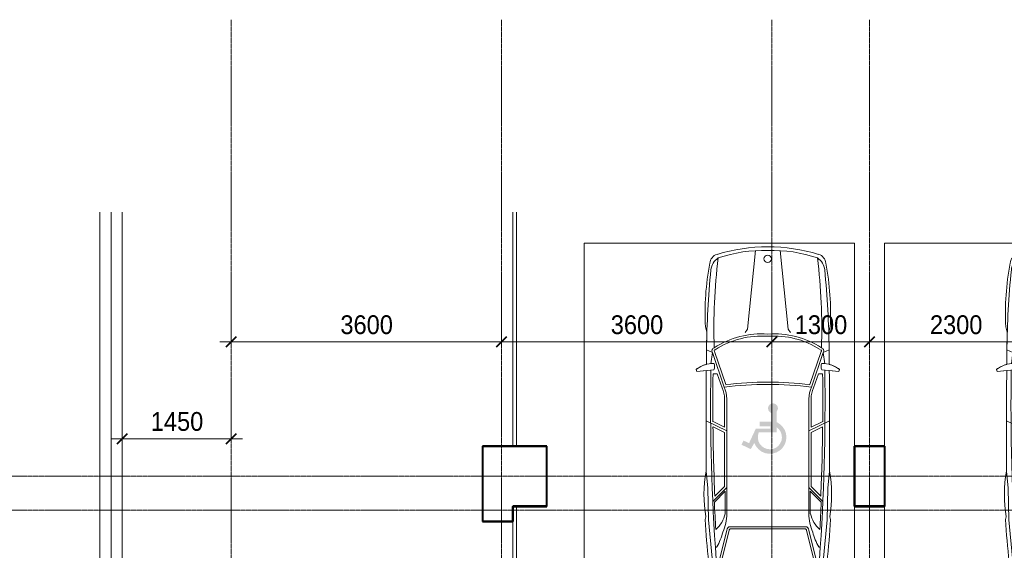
# Model space of a CAD drawing. Header units: millimetres. Extents: x 5617 to 137993, y -10603 to 156644.
# Tile 45 of 79: x 65460 to 78572, y 50465 to 57523. Entities that reach past the tile are written whole.
import ezdxf

# ---------------------------------------------------------------- set-up
doc = ezdxf.new("R2010")
doc.units = ezdxf.units.MM
for name, pattern in [('ADSK_Линия сетки', [25, 20, -2.5, 0, -2.5]), ('Линия сетки', [25, 20, -2.5, 0, -2.5]), ('Осевая', [14, 10, -2, 0, -2])]:
    doc.linetypes.add(name, pattern=pattern)
for name, color, linetype, lineweight in [('Кабельные лотки', 7, 'Continuous', 18), ('Осевая линия', 7, 'Осевая', 18), ('Оси', 7, 'Continuous', 9), ('Парковка', 7, 'Continuous', 18), ('Перекрытия', 7, 'Continuous', 18), ('Размеры', 7, 'Continuous', 9), ('Размеры-100', 7, 'Continuous', 9), ('Стены разрез', 7, 'Continuous', 40), ('Элементы узлов', 7, 'Continuous', 18)]:
    doc.layers.add(name, color=color, linetype=linetype, lineweight=lineweight)
doc.styles.add('Arial', font='arial.ttf', dxfattribs={"width": 0.9, "height": 250})
doc.dimstyles.new('Основной_2_5_мм', dxfattribs={"dimscale": 304.8, "dimtxt": 255.06485, "dimasz": 0.463911, "dimexe": 0.492126, "dimexo": 0.492126, "dimgap": 0.098425, "dimtad": 1, "dimdec": 0, "dimdsep": 46, "dimtxsty": 'Arial', "dimblk1": 'OBLIQUE', "dimblk2": 'OBLIQUE', "dimsah": 1, "dimcen": 0.09, "dimdle": 0.492126, "dimazin": 2, "dimtfac": 1, "dimtdec": 4, "dimtix": 1, "dimtmove": 0, "dimatfit": 3, "dimfxl": 1, "dimtvp": 1, "dimtolj": 1, "dimtzin": 0, "dimlwd": 20, "dimlwe": 20, "dimarcsym": 2})

# ---------------------------------------------------------------- blocks, each defined once
blk = doc.blocks.new('199_Парковочные места 3 класса и МГН - МГН-5640768-МКСС_LB01_-7_650__Кабельные конструкции_Лотки_3')
at = {"layer": 'Парковка'}
h = blk.add_hatch(color=256, dxfattribs=at)
h.paths.add_polyline_path([(1140, 2801), (1090, 2798), (1041, 2784), (996, 2759), (959, 2724), (931, 2682), (913, 2634), (906, 2584), (912, 2533), (928, 2485), (956, 2442), (992, 2407), (1036, 2380), (1036, 2239), (1027, 2225), (1021, 2209), (1020, 2193), (1023, 2176), (1030, 2161), (1041, 2148), (1054, 2139), (1069, 2133), (1086, 2131), (1102, 2133), (1118, 2139), (1131, 2149), (1141, 2162), (1148, 2177), (1151, 2194), (1149, 2210), (1144, 2226), (1134, 2240), (1122, 2251), (1107, 2258), (1107, 2372), (1264, 2372), (1264, 2434), (1119, 2434), (1119, 2465), (1313, 2465), (1404, 2660), (1478, 2625), (1505, 2681), (1381, 2739), (1334, 2657), (1311, 2702), (1278, 2741), (1237, 2772), (1191, 2792), (1163, 2797)])
h.paths.add_polyline_path([(1122, 2742), (1163, 2737), (1200, 2724), (1233, 2701), (1260, 2671), (1278, 2635), (1287, 2596), (1285, 2555), (1274, 2517), (1036, 2517), (1036, 2448), (1006, 2475), (983, 2509), (970, 2547), (966, 2587), (972, 2626), (989, 2663), (1013, 2695), (1045, 2720), (1082, 2736)])
at = {"layer": 'Парковка', "color": 253, "true_color": 0xaaaaaa}
for p, q in [((3600, 6000), (0, 6000)), ((0, 6000), (0, 0)), ((3600, 0), (3600, 6000)), ((0, 0), (3600, 0))]:
    blk.add_line(p, q, dxfattribs=at)
at = {"layer": 'Элементы узлов', "color": 253, "true_color": 0xaaaaaa}
for p, q in [((608, 3817), (496, 4265)), ((1088, 4261), (1077, 4307)), ((1220, 4261), (1231, 4307)), ((1700, 3817), (1812, 4265)), ((412, 4192), (363, 3682)), ((638, 3820), (546, 4189)), ((1670, 3820), (1762, 4189)), ((1896, 4192), (1945, 3682)), ((474, 4042), (455, 4042)), ((1833, 4042), (1853, 4042)), ((319, 3676), (328, 3642)), ((328, 3642), (319, 3676)), ((363, 3682), (353, 3260)), ((1154, 3801), (654, 3801)), ((1154, 3771), (654, 3771)), ((1154, 3801), (1654, 3801)), ((1154, 3771), (1654, 3771)), ((1945, 3682), (1954, 3260)), ((1988, 3676), (1979, 3642)), ((1988, 3676), (1979, 3642)), ((588, 3297), (588, 3598)), ((608, 2069), (608, 3598)), ((1700, 2069), (1700, 3598)), ((1720, 3297), (1720, 3598)), ((608, 3249), (422, 3435)), ((588, 3297), (442, 3443)), ((1700, 3249), (1886, 3435)), ((1720, 3297), (1866, 3443)), ((578, 3237), (449, 3366)), ((1730, 3237), (1859, 3366)), ((353, 3260), (332, 3033)), ((578, 2516), (578, 3237)), ((1730, 2516), (1730, 3237)), ((1954, 3260), (1976, 3033)), ((608, 2497), (332, 2363)), ((578, 2516), (424, 2441)), ((1700, 2497), (1976, 2363)), ((1730, 2516), (1884, 2441)), ((578, 2449), (423, 2374)), ((578, 2069), (578, 2449)), ((1730, 2069), (1730, 2449)), ((1730, 2449), (1884, 2374)), ((415, 1453), (573, 1914)), ((443, 1440), (593, 1881)), ((480, 1736), (545, 1925)), ((1865, 1440), (1714, 1881)), ((1892, 1453), (1735, 1914)), ((1827, 1736), (1763, 1925)), ((198, 1678), (208, 1707)), ((198, 1678), (208, 1707)), ((208, 1707), (436, 1683)), ((208, 1707), (335, 1693)), ((480, 1736), (425, 1736)), ((1827, 1736), (1883, 1736)), ((2100, 1707), (1872, 1683)), ((1972, 1693), (2100, 1707)), ((2110, 1678), (2100, 1707)), ((2100, 1707), (2110, 1678)), ((336, 1612), (338, 1418)), ((338, 1418), (336, 1612)), ((415, 1453), (397, 1605)), ((1892, 1453), (1911, 1605)), ((1972, 1612), (1970, 1418)), ((1972, 1612), (1970, 1418)), ((415, 1453), (338, 1418)), ((1892, 1453), (1970, 1418)), ((322, 1114), (342, 1185)), ((322, 1114), (342, 1185)), ((853, 1186), (884, 1142)), ((1455, 1186), (1424, 1142)), ((1985, 1114), (1965, 1185)), ((1965, 1185), (1985, 1114)), ((884, 1142), (990, 99)), ((1424, 1142), (1318, 99))]:
    blk.add_line(p, q, dxfattribs=at)
blk.add_circle((1156, 208), 49.6, dxfattribs=at)
for centre, radius, start, end in [((471, 4224), 103, 93.6407, 173.1165), ((471, 4224), 103, 93.6407, 173.1165), ((1150, -6442), 10791, 89.9787, 93.6407), ((1150, -6442), 10791, 89.9787, 93.6407), ((1158, -6442), 10791, 86.3593, 90.0213), ((1158, -6442), 10791, 86.3593, 90.0213), ((1837, 4224), 103, 6.8835, 86.3593), ((1837, 4224), 103, 6.8835, 86.3593), ((9106, 3182), 8801, 173.1165, 176.7833), ((9106, 3182), 8801, 173.1165, 176.7833), ((29900, 2118), 29508, 175.9457, 180.8366), ((493, 4184), 81.1, 87.5771, 174.3071), ((500, 4202), 33.8, 82.905, 175.9457), ((1085, 180), 4128, 89.0501, 98.2092), ((1154, -3792), 8054, 85.3719, 94.6281), ((1154, -2689), 6905, 84.9489, 95.0511), ((1222, 180), 4128, 81.7908, 90.9499), ((1808, 4202), 33.8, 4.0543, 97.095), ((1815, 4184), 81.1, 5.6929, 92.4229), ((-27592, 2118), 29508, 359.1634, 4.0543), ((-6798, 3182), 8801, 3.2167, 6.8835), ((-6798, 3182), 8801, 3.2167, 6.8835), ((-203, 3648), 783, 14.4186, 30.1446), ((2511, 3648), 783, 149.8554, 165.5814), ((29900, 2118), 29488, 176.7104, 177.4243), ((170, 3492), 431, 14.2603, 47.5583), ((4, 3598), 603, 359.9999, 24.0001), ((654, 3817), 46.1, 180, 270), ((654, 3817), 16.1, 170.2127, 270), ((1654, 3817), 16.1, 270, 9.7873), ((1654, 3817), 46.1, 270, 360), ((2303, 3598), 603, 155.9999, 180.0001), ((2138, 3492), 431, 132.4417, 165.7397), ((-27592, 2118), 29488, 2.5757, 3.2896), ((2098, 3346), 1794, 170.5335, 190.0508), ((2098, 3346), 1794, 170.5335, 190.0508), ((210, 3346), 1794, 349.9492, 9.4665), ((210, 3346), 1794, 349.9492, 9.4665), ((29900, 2118), 29478, 177.5739, 179.3716), ((-27592, 2118), 29478, 0.6284, 2.4261), ((122195, 2694), 121864, 179.84038, 180.47042), ((122195, 2694), 121864, 179.84038, 180.47042), ((-119887, 2694), 121864, 359.52958, 0.15962), ((-119887, 2694), 121864, 359.52958, 0.15962), ((29900, 2118), 29478, 179.5021, 180.7418), ((-27592, 2118), 29478, 359.2582, 0.4979), ((208, 2078), 370, 335.614, 358.6829), ((208, 2078), 400, 335.8269, 358.7333), ((2100, 2078), 400, 181.2667, 204.1731), ((2100, 2078), 370, 181.3171, 204.386), ((1154, 6445), 4567, 262.6911, 277.3091), ((1154, 6445), 4597, 262.9967, 277.0036), ((446, 2020), 422, 234.0334, 268.6551), ((446, 2020), 422, 234.0334, 254.9198), ((344, 1640), 101, 335.1844, 24.8156), ((1964, 1640), 101, 155.1844, 204.8156), ((1862, 2020), 422, 271.3449, 305.9666), ((1862, 2020), 422, 285.0802, 305.9666), ((455, 1432), 44.9, 152.0765, 249.8627), ((1853, 1432), 44.9, 290.1373, 27.9235), ((12218, 1543), 11881, 180.5997, 185.7413), ((12218, 1543), 11881, 180.5997, 181.7231), ((8258, 1141), 7822, 178.1805, 186.9391), ((455, 1432), 14.9, 145.3433, 249.8627), ((1072, 2380), 1175, 237.4377, 273.9819), ((1072, 2380), 1145, 237.4377, 274.0864), ((1235, 2380), 1145, 265.9136, 302.7696), ((1235, 2380), 1175, 266.0181, 302.5623), ((-5950, 1141), 7822, 353.0609, 1.8195), ((1853, 1432), 14.9, 280.8242, 34.6567), ((-9910, 1543), 11881, 354.2587, 359.4003), ((-9910, 1543), 11881, 358.2769, 359.4003), ((3891, 937), 3573, 177.157, 190.805), ((3891, 937), 3573, 177.157, 190.805), ((-1583, 937), 3573, 349.195, 2.843), ((-1583, 937), 3573, 349.195, 2.843), ((517, 279), 137, 184.9335, 253.1284), ((517, 279), 137, 184.9335, 253.1284), ((610, 376), 215, 185.7413, 236.8444), ((1697, 376), 215, 303.1556, 354.2587), ((1790, 279), 137, 286.8716, 355.0665), ((1790, 279), 137, 286.8716, 355.0665), ((1154, 2377), 2329, 253.1284, 269.9999), ((1154, 2377), 2329, 253.1284, 269.9999), ((1078, 1869), 1772, 250.7131, 272.4464), ((1229, 1869), 1772, 267.5536, 289.2869), ((1154, 2377), 2329, 270.0001, 286.8716), ((1154, 2377), 2329, 270.0001, 286.8716)]:
    blk.add_arc(centre, radius, start, end, dxfattribs=at)
blk = doc.blocks.new('135_SLK_GD_AR_rvt-1-МКСС_LB01_-7_650__Кабельные конструкции_Лотки_3')
at = {"layer": 'Перекрытия', "color": 253, "true_color": 0xaaaaaa}
for p, q in [((57700, 51850), (57700, 54963)), ((57750, 54963), (57750, 51850)), ((57300, 50850), (57300, 51850)), ((57300, 51850), (57700, 51850)), ((57750, 51850), (58150, 51850)), ((58150, 51850), (58150, 51050)), ((62250, 51050), (62250, 51850)), ((62250, 51850), (62650, 51850)), ((62650, 51850), (62650, 51050)), ((58150, 51050), (57750, 51050)), ((57750, 51050), (57750, 48550)), ((62650, 51050), (62250, 51050)), ((57700, 50850), (57300, 50850)), ((57700, 46550), (57700, 50850))]:
    blk.add_line(p, q, dxfattribs=at)
at = {"layer": 'Стены разрез', "color": 253, "true_color": 0xaaaaaa}
for p, q in [((58152, 51852), (57298, 51852)), ((57298, 51852), (57298, 51850)), ((57298, 51850), (57298, 50850)), ((57300, 51850), (58150, 51850)), ((57300, 50850), (57300, 51850)), ((58150, 51850), (58150, 51050)), ((58152, 51850), (58152, 51852)), ((58152, 51048), (58152, 51850)), ((62250, 51852), (62248, 51852)), ((62248, 51852), (62248, 51048)), ((62652, 51852), (62250, 51852)), ((62250, 51050), (62250, 51850)), ((62250, 51850), (62650, 51850)), ((62650, 51850), (62650, 51050)), ((62652, 51850), (62652, 51852)), ((62652, 51048), (62652, 51850)), ((58150, 51050), (57700, 51050)), ((57700, 51050), (57700, 51048)), ((57700, 51048), (57700, 50850)), ((57702, 51048), (58150, 51048)), ((57702, 50848), (57702, 51048)), ((58150, 51048), (58152, 51048)), ((62248, 51048), (62250, 51048)), ((62650, 51050), (62250, 51050)), ((62250, 51048), (62650, 51048)), ((62650, 51048), (62652, 51048)), ((57298, 50850), (57298, 50848)), ((57298, 50848), (57700, 50848)), ((57700, 50850), (57300, 50850)), ((57700, 50848), (57702, 50848))]:
    blk.add_line(p, q, dxfattribs=at)
at = {"layer": 'Парковка', "color": 253, "lineweight": 18, "true_color": 0xaaaaaa, "rotation": 180}
for p in [(62250, 54550), (66250, 54550)]:
    blk.add_blockref('199_Парковочные места 3 класса и МГН - МГН-5640768-МКСС_LB01_-7_650__Кабельные конструкции_Лотки_3', p, dxfattribs=at)
blk = doc.blocks.new('DIMBLOCK1-МКСС_LB01_-7_650__Кабельные конструкции_Лотки_3')
at = {"layer": 'Размеры-100', "lineweight": 20, "transparency": 16777216}
for p, q in [((66827, 51949), (66827, 52099)), ((68277, 51949), (68277, 52099)), ((66677, 51949), (68427, 51949)), ((66827, 51949), (66827, 51899)), ((68277, 51949), (68277, 51899))]:
    blk.add_line(p, q, dxfattribs=at)
at = {"layer": 'Размеры-100', "lineweight": 40, "transparency": 16777216}
for p, q in [((66827, 51949), (66756, 51878)), ((66827, 51949), (66897, 52020)), ((68277, 51949), (68206, 51878)), ((68277, 51949), (68347, 52020))]:
    blk.add_line(p, q, dxfattribs=at)
at = {"layer": 'Размеры-100', "color": 0, "lineweight": 20, "transparency": 16777216, "insert": (67206, 52304), "char_height": 250, "width": 828.76, "attachment_point": 1, "line_spacing_factor": 0.941778, "style": 'Arial'}
blk.add_mtext('1450', dxfattribs=at)
blk = doc.blocks.new('_Oblique')
at = {"color": 0, "linetype": 'ByBlock', "lineweight": -2}
blk.add_line((-0.5, -0.5), (0.5, 0.5), dxfattribs=at)
blk = doc.blocks.new('DIMBLOCK95-МКСС_LB01_-7_650__Кабельные конструкции_Лотки_3')
at = {"layer": 'Размеры-100', "lineweight": 20, "transparency": 16777216}
for p, q in [((68277, 53236), (68277, 53386)), ((71877, 53236), (71877, 53386)), ((68127, 53236), (71877, 53236)), ((68277, 53236), (68277, 53186)), ((71877, 53236), (71877, 53186))]:
    blk.add_line(p, q, dxfattribs=at)
at = {"layer": 'Размеры-100', "lineweight": 40, "transparency": 16777216}
for p, q in [((68277, 53236), (68206, 53165)), ((68277, 53236), (68347, 53307)), ((71877, 53236), (71806, 53165)), ((71877, 53236), (71947, 53307))]:
    blk.add_line(p, q, dxfattribs=at)
at = {"layer": 'Размеры-100', "color": 0, "lineweight": 20, "transparency": 16777216, "insert": (69731, 53591), "char_height": 250, "width": 828.76, "attachment_point": 1, "line_spacing_factor": 0.941778, "style": 'Arial'}
blk.add_mtext('3600', dxfattribs=at)
blk = doc.blocks.new('DIMBLOCK96-МКСС_LB01_-7_650__Кабельные конструкции_Лотки_3')
at = {"layer": 'Размеры-100', "lineweight": 20, "transparency": 16777216}
for p, q in [((71877, 53236), (71877, 53386)), ((75477, 53236), (75477, 53386)), ((71877, 53236), (75477, 53236)), ((71877, 53236), (71877, 53186)), ((75477, 53236), (75477, 53186))]:
    blk.add_line(p, q, dxfattribs=at)
at = {"layer": 'Размеры-100', "lineweight": 40, "transparency": 16777216}
for p, q in [((71877, 53236), (71806, 53165)), ((71877, 53236), (71947, 53307)), ((75477, 53236), (75406, 53165)), ((75477, 53236), (75547, 53307))]:
    blk.add_line(p, q, dxfattribs=at)
at = {"layer": 'Размеры-100', "color": 0, "lineweight": 20, "transparency": 16777216, "insert": (73331, 53591), "char_height": 250, "width": 828.76, "attachment_point": 1, "line_spacing_factor": 0.941778, "style": 'Arial'}
blk.add_mtext('3600', dxfattribs=at)
blk = doc.blocks.new('DIMBLOCK97-МКСС_LB01_-7_650__Кабельные конструкции_Лотки_3')
at = {"layer": 'Размеры-100', "lineweight": 20, "transparency": 16777216}
for p, q in [((75477, 53236), (75477, 53386)), ((76777, 53236), (76777, 53386)), ((75477, 53236), (76777, 53236)), ((75477, 53236), (75477, 53186)), ((76777, 53236), (76777, 53186))]:
    blk.add_line(p, q, dxfattribs=at)
at = {"layer": 'Размеры-100', "lineweight": 40, "transparency": 16777216}
for p, q in [((75477, 53236), (75406, 53165)), ((75477, 53236), (75547, 53307)), ((76777, 53236), (76706, 53165)), ((76777, 53236), (76847, 53307))]:
    blk.add_line(p, q, dxfattribs=at)
at = {"layer": 'Размеры-100', "color": 0, "lineweight": 20, "transparency": 16777216, "insert": (75781, 53591), "char_height": 250, "width": 828.76, "attachment_point": 1, "line_spacing_factor": 0.941778, "style": 'Arial'}
blk.add_mtext('1300', dxfattribs=at)
blk = doc.blocks.new('DIMBLOCK98-МКСС_LB01_-7_650__Кабельные конструкции_Лотки_3')
at = {"layer": 'Размеры-100', "lineweight": 20, "transparency": 16777216}
for p, q in [((76777, 53236), (76777, 53386)), ((79077, 53236), (79077, 53386)), ((76777, 53236), (79077, 53236)), ((76777, 53236), (76777, 53186)), ((79077, 53236), (79077, 53186))]:
    blk.add_line(p, q, dxfattribs=at)
at = {"layer": 'Размеры-100', "lineweight": 40, "transparency": 16777216}
for p, q in [((76777, 53236), (76706, 53165)), ((76777, 53236), (76847, 53307)), ((79077, 53236), (79006, 53165)), ((79077, 53236), (79147, 53307))]:
    blk.add_line(p, q, dxfattribs=at)
at = {"layer": 'Размеры-100', "color": 0, "lineweight": 20, "transparency": 16777216, "insert": (77581, 53591), "char_height": 250, "width": 828.76, "attachment_point": 1, "line_spacing_factor": 0.941778, "style": 'Arial'}
blk.add_mtext('2300', dxfattribs=at)

msp = doc.modelspace()

# ---------------------------------------------------------------- linework, layer by layer
at = {"layer": 'Кабельные лотки', "color": 96, "true_color": 0x008000}
for p, q in [((66526.5, 54963.1), (66526.5, 26300)), ((66529.1, 54963.1), (66529.1, 26300)), ((66824, 54963.1), (66824, 26300)), ((66826.5, 54963.1), (66826.5, 26300))]:
    msp.add_line(p, q, dxfattribs=at)
at = {"layer": 'Осевая линия'}
msp.add_line((66676.5, 54963.1), (66676.5, 26300), dxfattribs=at)
at = {"layer": 'Оси', "linetype": 'Линия сетки'}
for p, q in [((68276.5, -9728.2), (68276.5, 57523)), ((71876.5, -9728.2), (71876.5, 57523)), ((75476.5, -9728.2), (75476.5, 57523)), ((76776.5, -9728.2), (76776.5, 57523))]:
    msp.add_line(p, q, dxfattribs=at)
at = {"layer": 'Оси', "linetype": 'ADSK_Линия сетки'}
for p, q in [((105516.8, 51450), (28647.1, 51450)), ((105516.8, 51000), (28647.1, 51000))]:
    msp.add_line(p, q, dxfattribs=at)

# ---------------------------------------------------------------- block references
at = {"lineweight": 5}
msp.add_blockref('135_SLK_GD_AR_rvt-1-МКСС_LB01_-7_650__Кабельные конструкции_Лотки_3', (14326.5, 0), dxfattribs=at)

# ---------------------------------------------------------------- dimensions: what is measured, and where the dimension line sits
at = {"layer": 'Размеры', "lineweight": 20}
for base, p1, p2, override, picture, middle in [((71876.5, 53236.2), (68276.5, 53336.1), (71876.5, 53336.1), {"dimpost": '<>', "dimfxl": 3600}, 'DIMBLOCK95-МКСС_LB01_-7_650__Кабельные конструкции_Лотки_3', (70076.5, 53393.9)), ((75476.5, 53236.2), (71876.5, 53336.1), (75476.5, 53336.1), {"dimpost": '<>', "dimfxl": 3600}, 'DIMBLOCK96-МКСС_LB01_-7_650__Кабельные конструкции_Лотки_3', (73676.5, 53393.9)), ((76776.5, 53236.2), (75476.5, 53336.1), (76776.5, 53336.1), {"dimpost": '<>', "dimfxl": 1300}, 'DIMBLOCK97-МКСС_LB01_-7_650__Кабельные конструкции_Лотки_3', (76126.5, 53393.9)), ((79076.5, 53236.2), (76776.5, 53336.1), (79076.5, 53336.1), {"dimpost": '<>', "dimfxl": 2300}, 'DIMBLOCK98-МКСС_LB01_-7_650__Кабельные конструкции_Лотки_3', (77926.5, 53393.9)), ((68276.5, 51949.1), (66826.5, 52049.1), (68276.5, 52049.1), {"dimpost": '<>', "dimfxl": 1450}, 'DIMBLOCK1-МКСС_LB01_-7_650__Кабельные конструкции_Лотки_3', (67551.5, 52106.7))]:
    dim = msp.add_linear_dim(base=base, p1=p1, p2=p2, dimstyle='Основной_2_5_мм', override=override, dxfattribs=at)
    dim.commit()
    dim.dimension.update_dxf_attribs({"geometry": picture, "text_midpoint": middle})

doc.saveas('drawing.dxf')
